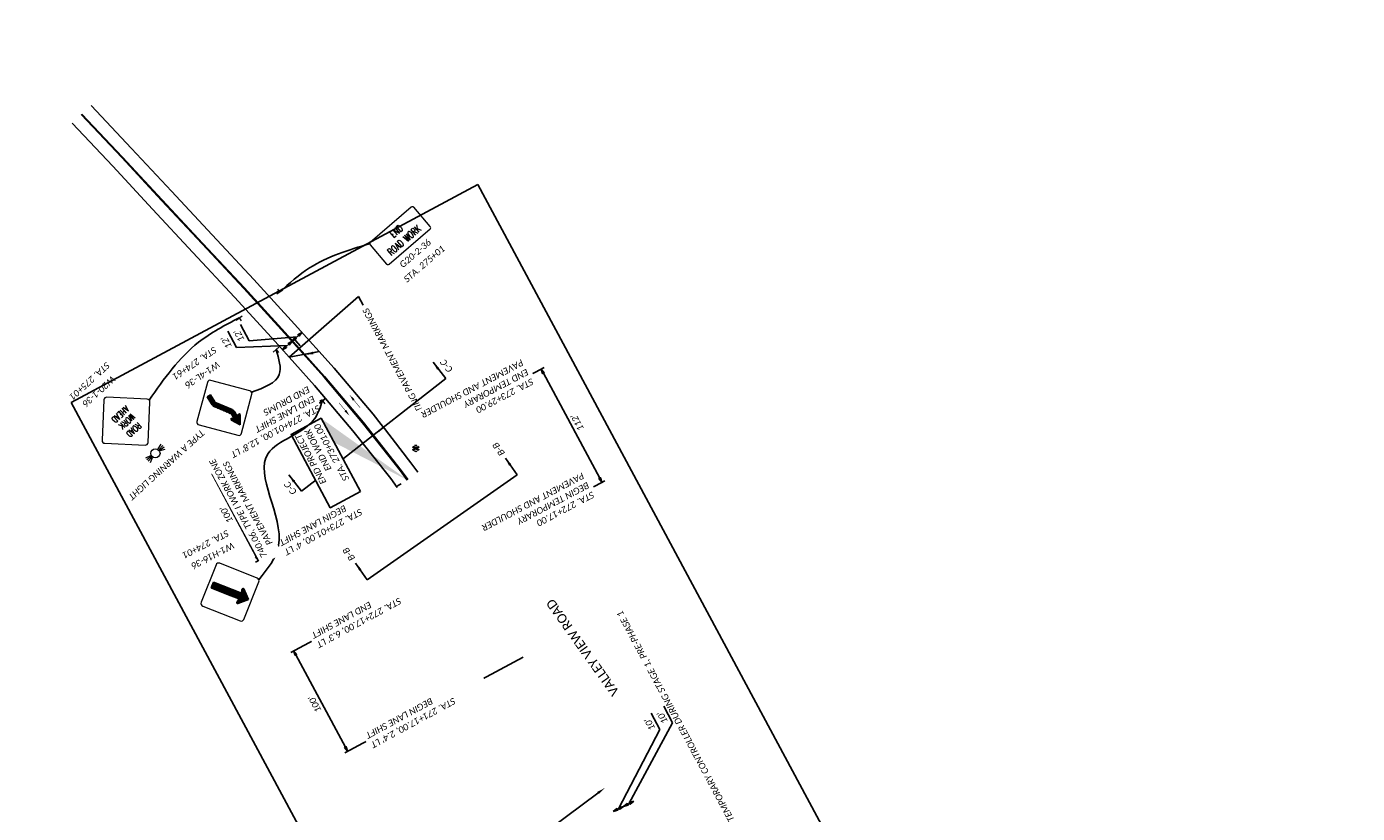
# Model space of a CAD drawing. Header units: feet. Extents: x 2243589 to 2247349, y 593189 to 600029.
# Tile 8 of 8: x 2245144 to 2246298, y 596481 to 597164. Entities that reach past the tile are written whole.
import ezdxf
from ezdxf import colors
from ezdxf.entities.mleader import LeaderData, LeaderLine
from ezdxf.enums import TextEntityAlignment as Align
from ezdxf.math import Vec2, Vec3

# ---------------------------------------------------------------- set-up
doc = ezdxf.new("R2010")
doc.units = ezdxf.units.FT
doc.header["$MEASUREMENT"] = 0
doc.linetypes.add('dsolidcl', pattern=[0])
doc.layers.add('0_View_Frame_Border', color=7, linetype='Continuous', plot=False)
doc.layers.add('SC_Scratch1', color=7, linetype='Continuous', plot=False)
for name, color, linetype in [('0_XRef_1', 7, 'Continuous'), ('MT_P_Edge_Line', 7, 'Continuous'), ('MT_P_Text', 7, 'Continuous'), ('PM_X_CL_Double_Solid', 2, 'dsolidcl'), ('PM_X_Edge_Line', 2, 'Continuous'), ('RD_X_Text', 7, 'Continuous'), ('SH_Text', 7, 'Continuous'), ('SN_P_Signs', 120, 'Continuous'), ('TX_P_20', 7, 'Continuous'), ('UT_X_Sanitary_Cells', 3, 'Continuous')]:
    doc.layers.add(name, color=color, linetype=linetype)
doc.layers.add('UT_X_Sanitary_Cells (Construction)', color=7, linetype='Continuous', lineweight=0)
doc.styles.add('P_Slanted_Normal', font='calibrii.ttf', dxfattribs={"height": 0.14})
doc.styles.add('P_Straight_Title', font='calibri.ttf', dxfattribs={"height": 0.2})
doc.styles.add('S', font='SIMPLEX', dxfattribs={"width": 0.7})
doc.styles.add('Slanted-Normal', font='font31.shx', dxfattribs={"height": 0.14})
doc.dimstyles.new('Dec-2  Slanted', dxfattribs={"dimtxt": 0.14, "dimasz": 0.14, "dimexe": 0.07000000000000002, "dimexo": 0.07000000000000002, "dimgap": 0.07000000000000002, "dimtad": 1, "dimzin": 3, "dimdsep": 46, "dimtxsty": 'Slanted-Normal', "dimblk": 'Dim1', "dimcen": 0, "dimclrd": 95, "dimclre": 95, "dimclrt": 7, "dimazin": 3, "dimtfac": 1, "dimtix": 1, "dimtofl": 0, "dimtmove": 1, "dimatfit": 3, "dimldrblk": 'Dim1', "dimfxl": 1, "dimtolj": 1, "dimtzin": 0, "dimlwd": -1, "dimlwe": -1, "dimarcsym": 0})

# ---------------------------------------------------------------- blocks, each defined once
blk = doc.blocks.new('Dim1')
h = blk.add_hatch(color=4)
h.dxf.hatch_style = 1
h.paths.add_polyline_path([(0, 0), (-1.000000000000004, -0.1999999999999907), (-1.000000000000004, 0.1999999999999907)])
at = {"color": 4}
blk.add_lwpolyline([(0, 0), (-1.000000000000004, -0.1999999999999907), (-1.000000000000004, 0.1999999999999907), (0, 0)], dxfattribs=at)
blk = doc.blocks.new('*D1020')
at = {"layer": 'Defpoints', "color": 0, "transparency": 16777216}
for p in [(2245518.078905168, 596698.8900582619), (2245577.02282535, 596618.2346853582), (2245422.233918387, 596535.1763264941)]:
    blk.add_point(p, dxfattribs=at)
at = {"layer": 'SH_Text', "color": 95, "linetype": 'Continuous', "transparency": 16777216}
for p, q in [((2245515.611662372, 596697.5661575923), (2245372.985651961, 596621.0343014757)), ((2245377.344181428, 596618.833569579), (2245420.342631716, 596538.7009590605)), ((2245574.555582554, 596616.9107846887), (2245419.766675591, 596533.8524258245))]:
    blk.add_line(p, q, dxfattribs=at)
at = {"layer": 'SH_Text', "color": 95, "transparency": 16777216, "xscale": 4, "yscale": 4, "zscale": 4}
for p, rotation in [((2245375.452894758, 596622.3582021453), 118.2176135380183), ((2245422.233918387, 596535.1763264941), 298.2176135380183)]:
    blk.add_blockref('Dim1', p, dxfattribs=dict(at, rotation=rotation))
at = {"layer": 'SH_Text', "color": 7, "transparency": 16777216, "insert": (2245393.848188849, 596576.0868746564), "char_height": 5.600000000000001, "attachment_point": 5, "rotation": 118.21761353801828, "style": 'P_Slanted_Normal'}
blk.add_mtext("\\A1;100'", dxfattribs=at)
blk = doc.blocks.new('*D1021')
at = {"layer": 'Defpoints', "color": 0, "transparency": 16777216}
for p in [(2245403.059856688, 596841.3290211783), (2245471.26431869, 596768.4486236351), (2245344.968791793, 596700.6795605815)]:
    blk.add_point(p, dxfattribs=at)
at = {"layer": 'SH_Text', "color": 95, "linetype": 'Continuous', "transparency": 16777216}
for p, q in [((2245400.592613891, 596840.0051205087), (2245296.889528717, 596784.358961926)), ((2245301.248058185, 596782.1582300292), (2245343.077505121, 596704.2041931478)), ((2245468.797075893, 596767.1247229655), (2245342.501548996, 596699.3556599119))]:
    blk.add_line(p, q, dxfattribs=at)
at = {"layer": 'SH_Text', "color": 95, "transparency": 16777216, "xscale": 4, "yscale": 4, "zscale": 4}
for p, rotation in [((2245299.356771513, 596785.6828625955), 118.2176135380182), ((2245344.968791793, 596700.6795605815), 298.2176135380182)]:
    blk.add_blockref('Dim1', p, dxfattribs=dict(at, rotation=rotation))
at = {"layer": 'SH_Text', "color": 7, "transparency": 16777216, "insert": (2245317.16756393, 596740.5008219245), "char_height": 5.600000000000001, "attachment_point": 5, "rotation": 118.21761353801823, "style": 'P_Slanted_Normal'}
blk.add_mtext("\\A1;100'", dxfattribs=at)
blk = doc.blocks.new('ARR')
at = {"const_width": 0.01375}
blk.add_lwpolyline([(0.2949884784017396, 0.0007682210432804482), (0.001393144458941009, 0.0007682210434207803)], dxfattribs=at)
blk.add_solid([(0.2917468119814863, 0.03224098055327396), (0.2920382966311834, -0.03189761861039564), (0.484308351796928, 0.001046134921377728)])
blk = doc.blocks.new('*D1024')
at = {"layer": 'Defpoints', "color": 0, "transparency": 16777216}
for p in [(2245468.536694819, 596801.599177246), (2245642.794582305, 596768.657177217), (2245534.383256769, 596710.4846184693)]:
    blk.add_point(p, dxfattribs=at)
at = {"layer": 'SH_Text', "color": 95, "linetype": 'Continuous', "transparency": 16777216}
for p, q in [((2245471.003937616, 596802.9230779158), (2245592.580027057, 596868.1597325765)), ((2245592.004070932, 596863.3111993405), (2245640.903295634, 596772.1818097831)), ((2245536.850499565, 596711.8085191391), (2245645.261825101, 596769.9810778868))]:
    blk.add_line(p, q, dxfattribs=at)
at = {"layer": 'SH_Text', "color": 95, "transparency": 16777216, "xscale": 4, "yscale": 4, "zscale": 4}
for p, rotation in [((2245590.112784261, 596866.8358319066), 118.2176135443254), ((2245642.794582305, 596768.657177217), 298.2176135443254)]:
    blk.add_blockref('Dim1', p, dxfattribs=dict(at, rotation=rotation))
at = {"layer": 'SH_Text', "color": 7, "transparency": 16777216, "insert": (2245621.412841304, 596820.4075449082), "char_height": 5.600000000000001, "attachment_point": 5, "rotation": 118.2176135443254, "style": 'P_Slanted_Normal'}
blk.add_mtext("\\A1;112'", dxfattribs=at)
blk = doc.blocks.new('SGN1PP')
at = {"layer": 'SN_P_Signs', "color": 120, "linetype": 'Continuous', "lineweight": 13}
for p, q in [((0, 0), (-0.08, 0)), ((0, 0.08), (0, -0.08))]:
    blk.add_line(p, q, dxfattribs=at)
blk = doc.blocks.new('A$Cb5b69d97')
at = {"layer": 'SN_P_Signs', "linetype": 'Continuous'}
for p, q in [((-5.185512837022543, -9.172723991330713), (-5.624383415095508, -8.470384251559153)), ((-4.533696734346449, -9.230792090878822), (-5.397429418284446, -7.84853085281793)), ((-4.018765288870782, -9.069798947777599), (-5.0749317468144, -7.379579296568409)), ((-3.503833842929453, -8.908805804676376), (-4.752434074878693, -6.910627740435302)), ((-2.988902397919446, -8.747812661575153), (-4.429936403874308, -6.441676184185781)), ((-2.473970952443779, -8.586819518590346), (-4.107438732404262, -5.97272462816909)), ((2.083333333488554, -14.89497521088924), (-3.784941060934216, -5.503773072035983)), ((2.083333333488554, -13.90991949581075), (-3.462443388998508, -5.034821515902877)), ((2.083333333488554, -12.92486377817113), (-3.139945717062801, -4.565869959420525)), ((2.083333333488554, -11.93980806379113), (-2.817448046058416, -4.096918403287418)), ((2.083333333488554, -10.95475234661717), (-2.494950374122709, -3.627966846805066)), ((2.083333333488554, -9.969696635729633), (-2.172452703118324, -3.159015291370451)), ((2.083333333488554, -15.88003092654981), (-2.083333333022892, -9.211970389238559)), ((2.083333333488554, -8.984640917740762), (-1.849955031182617, -2.690063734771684)), ((2.444525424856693, -8.577613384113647), (-1.527457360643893, -2.221112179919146)), ((3.209507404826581, -8.816784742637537), (-1.204959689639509, -1.752160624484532)), ((3.974489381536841, -9.055956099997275), (-0.8824620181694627, -1.283209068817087)), ((4.723042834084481, -9.26883632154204), (-0.5599643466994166, -0.8142575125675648)), ((5.253189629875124, -9.13219282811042), (-0.2374666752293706, -0.3453059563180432)), ((5.588194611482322, -8.683257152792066), (1.776365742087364, -2.583055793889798)), ((2.083333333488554, -16.86508664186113), (-2.083333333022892, -10.19702610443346)), ((2.083333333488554, -17.85014235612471), (-2.083333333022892, -11.18208181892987)), ((2.083333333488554, -18.83519807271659), (-2.083333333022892, -12.16713753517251)), ((2.083333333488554, -19.82025378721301), (-2.083333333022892, -13.152193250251)), ((2.083333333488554, -20.80530950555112), (-2.083333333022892, -14.13724896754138)), ((2.083333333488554, -21.79036521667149), (-2.083333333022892, -15.12230468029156)), ((2.083333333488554, -22.77542093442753), (-2.083333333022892, -16.1073603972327)), ((2.083333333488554, -23.76047665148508), (-2.083333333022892, -17.09241611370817)), ((2.083333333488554, -24.74553236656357), (-2.083333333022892, -18.07747182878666)), ((2.083333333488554, -25.73058807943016), (-2.083333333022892, -19.06252754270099)), ((2.083333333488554, -26.71564379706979), (-2.083333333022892, -20.04758325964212)), ((2.083333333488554, -27.70069951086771), (-2.083333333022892, -21.03263897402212)), ((2.083333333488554, -28.6857552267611), (-2.083333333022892, -22.0176946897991)), ((2.083333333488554, -29.67081094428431), (-2.083333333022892, -23.00275040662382)), ((2.083333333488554, -30.65586665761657), (-2.083333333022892, -23.98780612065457)), ((2.083333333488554, -31.64092237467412), (-2.083333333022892, -24.97286183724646)), ((2.101160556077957, -32.65450760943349), (-2.083333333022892, -25.95791755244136)), ((2.083333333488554, -33.6110338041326), (-2.083333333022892, -26.94297326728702)), ((2.083333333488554, -34.59608952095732), (-2.083333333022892, -27.92802898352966)), ((2.083333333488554, -35.58114523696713), (-2.083333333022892, -28.91308469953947)), ((2.083333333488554, -36.56620095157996), (-2.083333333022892, -29.89814041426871)), ((2.051304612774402, -37.49999999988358), (-2.083333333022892, -30.8831961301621)), ((1.435773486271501, -37.50000000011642), (-2.083333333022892, -31.86825184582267)), ((0.820242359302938, -37.49999999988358), (-2.083333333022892, -32.85330756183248)), ((0.204711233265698, -37.49999999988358), (-2.083333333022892, -33.83836327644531)), ((-0.4108198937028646, -37.5), (-2.083333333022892, -34.82341899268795)), ((-1.026351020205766, -37.5), (-2.083333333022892, -35.8084747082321)), ((-1.641882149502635, -37.5), (-2.083333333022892, -36.7935304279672))]:
    blk.add_line(p, q, dxfattribs=at)
at = {"layer": 'SN_P_Signs', "flags": 128}
blk.add_lwpolyline([(-2.083333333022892, -37.5), (-2.083333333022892, -8.464686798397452), (-4.542995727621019, -9.233699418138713, -0.7124909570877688), (-5.478304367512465, -7.966133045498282), (0, 0), (5.478304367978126, -7.966133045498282, -0.7124909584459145), (4.54299572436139, -9.233699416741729), (2.083333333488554, -8.464686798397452), (2.083333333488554, -19.35051136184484), (2.083333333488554, -37.5)], format="xyb", close=True, dxfattribs=at)
blk = doc.blocks.new('A$Cc3f8f2c4')
at = {"layer": 'SN_P_Signs', "linetype": 'Continuous'}
for p, q in [((-4.886329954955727, -9.266272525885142), (-5.57731113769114, -8.16047148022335)), ((-4.332312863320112, -9.167829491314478), (-5.271304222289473, -7.66512919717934)), ((-3.817381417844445, -9.006836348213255), (-4.948806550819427, -7.196177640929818)), ((-3.302449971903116, -8.845843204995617), (-4.626308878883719, -6.727226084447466)), ((-2.787518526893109, -8.68485006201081), (-4.303811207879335, -6.258274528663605)), ((-2.272587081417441, -8.523856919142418), (-3.981313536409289, -5.789322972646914)), ((15.27110579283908, -35.61457867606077), (-3.658815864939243, -5.320371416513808)), ((15.25353640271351, -34.60140606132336), (-3.336318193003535, -4.85141985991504)), ((2.090093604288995, -12.55043831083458), (-3.013820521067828, -4.382468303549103)), ((2.082706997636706, -11.55356155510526), (-2.691322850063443, -3.913516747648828)), ((2.082706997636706, -10.56850583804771), (-2.368825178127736, -3.444565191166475)), ((10.25781618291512, -28.57669392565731), (-2.083333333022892, -8.826726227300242)), ((8.096418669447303, -26.10279056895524), (-2.083333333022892, -9.811781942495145)), ((5.935021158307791, -23.62888721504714), (-2.083333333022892, -10.79683765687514)), ((3.773623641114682, -21.15498385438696), (-2.083333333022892, -11.78189337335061)), ((2.082706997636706, -9.5834501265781), (-2.046327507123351, -2.975613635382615)), ((2.082706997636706, -8.59839440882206), (-1.723829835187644, -2.506662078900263)), ((2.743701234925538, -8.671150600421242), (-1.401332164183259, -2.03771052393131)), ((3.508683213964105, -8.910321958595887), (-1.078834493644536, -1.568758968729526)), ((4.273665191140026, -9.149493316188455), (-0.7563368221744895, -1.09980741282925)), ((4.955389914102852, -9.255425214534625), (-0.4338391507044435, -0.6308558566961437)), ((5.409668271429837, -8.997366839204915), (-0.1113414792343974, -0.1619043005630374)), ((5.620227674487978, -8.349276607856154), (4.411222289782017, -6.414463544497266)), ((1.612226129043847, -18.68108049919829), (-2.074440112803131, -12.78118121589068)), ((-0.5491713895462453, -16.20717713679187), (-1.731892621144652, -14.31442751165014)), ((15.23596701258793, -33.58823343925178), (2.848550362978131, -13.76422285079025)), ((15.21839762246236, -32.57506082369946), (5.009947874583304, -16.23812620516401)), ((15.20082823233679, -31.56188820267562), (7.17134539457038, -18.71202956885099)), ((15.18325884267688, -30.54871559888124), (9.332742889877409, -21.1859329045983)), ((15.14146571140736, -29.49677688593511), (11.49414041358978, -23.65983627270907)), ((15.28867518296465, -36.6277512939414), (10.95879895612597, -29.69850086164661)), ((15.21818554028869, -37.50000000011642), (11.02064680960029, -30.78253383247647)), ((14.60265441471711, -37.5), (11.03821619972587, -31.7957064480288)), ((13.98712328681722, -37.5), (11.05578558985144, -32.80887906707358)), ((13.37159216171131, -37.49999999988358), (11.07335497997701, -33.82205168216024)), ((12.75606103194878, -37.5), (11.09092437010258, -34.83522430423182)), ((12.14052991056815, -37.5), (11.10849376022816, -35.84839691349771)), ((14.73621749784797, -27.8631884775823), (13.58989568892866, -26.0286901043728)), ((11.52499878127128, -37.49999999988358), (11.12606315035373, -36.86156953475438))]:
    blk.add_line(p, q, dxfattribs=at)
at = {"layer": 'SN_P_Signs'}
blk.add_lwpolyline([(2.082706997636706, -8.464686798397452), (2.082706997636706, -12.49430467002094, 0.1341020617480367), (2.369409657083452, -13.21580554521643), (13.31656901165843, -25.74576086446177, -0.200094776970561), (15.17508998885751, -30.07764296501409), (15.30380081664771, -37.5), (11.13713415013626, -37.5), (11.00935150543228, -30.13116842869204, 0.2179979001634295), (10.3232977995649, -28.65164320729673), (-0.8358117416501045, -15.87909286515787, -0.157181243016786), (-2.083333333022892, -12.65164320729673), (-2.083333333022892, -8.464686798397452), (-4.542995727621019, -9.233699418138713, -0.7124909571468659), (-5.478304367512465, -7.966133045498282), (0, 0), (5.478304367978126, -7.966133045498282, -0.7124909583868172), (4.54299572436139, -9.233699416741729), (2.083333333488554, -8.464686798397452)], format="xyb", dxfattribs=at)
blk = doc.blocks.new('SMH')
at = {"layer": 'UT_X_Sanitary_Cells', "color": 3, "linetype": 'Continuous', "lineweight": -3, "flags": 128}
for points in [[(-0.01662778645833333, 0.034326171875), (-0.01788755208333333, 0.0355859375), (-0.01978208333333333, 0.036845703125), (-0.02544614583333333, 0.038740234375), (-0.03237973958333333, 0.04), (-0.03741880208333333, 0.04), (-0.03930356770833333, 0.04), (-0.04749692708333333, 0.03810546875), (-0.05442075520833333, 0.034326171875), (-0.05883481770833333, 0.029287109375), (-0.06009458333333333, 0.024248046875), (-0.06009458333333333, 0.02046875), (-0.05883481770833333, 0.0154296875), (-0.05379575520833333, 0.011025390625), (-0.01914731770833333, -0.00787109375), (-0.01600278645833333, -0.010390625), (-0.01474302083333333, -0.01291015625), (-0.01348325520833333, -0.016689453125), (-0.01348325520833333, -0.02046875), (-0.01410825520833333, -0.024248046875), (-0.01474302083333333, -0.026767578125), (-0.01600278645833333, -0.029921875), (-0.01726255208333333, -0.03244140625), (-0.01852231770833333, -0.034326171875), (-0.02040708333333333, -0.036220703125), (-0.02230161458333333, -0.03748046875), (-0.02482114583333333, -0.038740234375), (-0.02670591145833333, -0.039365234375), (-0.03237973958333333, -0.04), (-0.04119809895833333, -0.04), (-0.04686216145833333, -0.038740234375), (-0.05505552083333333, -0.034326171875), (-0.06009458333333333, -0.030546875)], [(0.01045229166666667, -0.04), (0.03564760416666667, 0.04), (0.06021791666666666, -0.04)], [(0.05391908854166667, -0.021103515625), (0.01675111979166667, -0.021103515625)]]:
    blk.add_lwpolyline(points, dxfattribs=at)
at = {"layer": 'UT_X_Sanitary_Cells', "color": 3, "linetype": 'Continuous', "lineweight": -3}
for start, end in [(130.0805972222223, 170.0721333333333), (70.05767222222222, 110.1060805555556), (10.01689444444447, 50.03918888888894), (190.0168944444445, 230.0391888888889), (250.0576722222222, 290.0473111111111), (310.0114361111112, 350.0263833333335)]:
    blk.add_arc((-2.767499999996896e-05, -3.704166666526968e-05), 0.09999899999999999, start, end, dxfattribs=at)
at = {"layer": 'UT_X_Sanitary_Cells (Construction)', "color": 3, "linetype": 'Continuous', "lineweight": 30}
blk.add_point((0, 0), dxfattribs=at)

msp = doc.modelspace()

# ---------------------------------------------------------------- linework, layer by layer
at = {"layer": 'MT_P_Edge_Line', "color": 95, "linetype": 'Continuous'}
for p, q in [((2245336.935294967, 596891.2653874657), (2245329.240376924, 596905.605761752)), ((2245325.870480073, 596885.4870458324), (2245318.241781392, 596899.7040126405)), ((2245378.448683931, 596894.9051345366), (2245336.935294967, 596891.2653874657)), ((2245374.230991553, 596891.1231646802), (2245382.666376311, 596898.6871043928)), ((2245370.013299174, 596887.3411948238), (2245325.870480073, 596885.4870458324)), ((2245365.795606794, 596883.5592249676), (2245374.230991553, 596891.1231646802)), ((2245704.095562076, 596559.922912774), (2245696.400644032, 596574.2632870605)), ((2245666.017497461, 596489.5501319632), (2245704.095562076, 596559.922912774)), ((2245693.030747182, 596554.1445711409), (2245685.4020485, 596568.3615379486)), ((2245657.051410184, 596485.1218954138), (2245693.030747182, 596554.1445711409)), ((2245661.534453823, 596487.3360136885), (2245670.5005411, 596491.764250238)), ((2245652.568366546, 596482.9077771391), (2245661.534453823, 596487.3360136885))]:
    msp.add_line(p, q, dxfattribs=at)
at = {"layer": 'SC_Scratch1', "flags": 128}
msp.add_lwpolyline([(2245381.134996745, 596886.9218398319), (2245375.213050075, 596893.6990477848)], dxfattribs=at)
at = {"layer": 'SN_P_Signs', "linetype": 'Continuous', "lineweight": 13}
for p, q in [((2245258.035786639, 596797.690415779), (2245260.52512558, 596801.6658965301)), ((2245258.731733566, 596797.1580026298), (2245261.921728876, 596800.5967818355)), ((2245251.333612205, 596791.665321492), (2245247.116456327, 596789.6118240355)), ((2245251.789181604, 596790.9168147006), (2245248.031359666, 596788.1096726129)), ((2245252.356536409, 596790.2842541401), (2245249.162964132, 596786.8487990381)), ((2245252.788661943, 596789.9282101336), (2245250.895363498, 596785.5749636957)), ((2245259.300528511, 596796.5267367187), (2245263.055424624, 596799.3377882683)), ((2245259.608715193, 596796.0592746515), (2245264.138265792, 596797.4800156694))]:
    msp.add_line(p, q, dxfattribs=at)
at = {"layer": 'SN_P_Signs', "linetype": 'Continuous', "lineweight": 13, "flags": 128}
for points in [[(2245493.927433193, 596990.6256346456), (2245479.647327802, 597007.1965145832, 0.414213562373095), (2245477.443685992, 597007.360141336), (2245441.934657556, 596976.7599154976, 0.4142135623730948), (2245441.771030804, 596974.5562736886), (2245456.051136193, 596957.985393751, 0.4142135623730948), (2245458.254778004, 596957.8217669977), (2245493.76380644, 596988.4219928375, 0.414213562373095)], [(2245209.291660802, 596805.0526783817, 0.414213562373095), (2245211.675558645, 596802.4418679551), (2245246.638516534, 596800.8534798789, 0.414213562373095), (2245249.249326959, 596803.2373777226), (2245250.837715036, 596838.2003356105, 0.4142135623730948), (2245248.453817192, 596840.8111460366), (2245213.490859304, 596842.3995341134, 0.4142135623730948), (2245210.880048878, 596840.0156362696)], [(2245329.105200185, 596648.2470336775, 0.414213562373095), (2245332.35285242, 596649.644193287), (2245345.306300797, 596682.1578761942, 0.414213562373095), (2245343.909141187, 596685.405528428), (2245311.395458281, 596698.3589768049, 0.4142135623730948), (2245308.147806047, 596696.9618171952), (2245295.19435767, 596664.4481342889, 0.4142135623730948), (2245296.591517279, 596661.2004820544)]]:
    msp.add_lwpolyline(points, format="xyb", close=True, dxfattribs=at)
at = {"layer": 'SN_P_Signs', "linetype": 'Continuous', "lineweight": 13}
msp.add_circle((2245255.548051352, 596793.7174960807), 4.017449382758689, dxfattribs=at)
at = {"layer": 'TX_P_20'}
msp.add_spline([(2245363.404794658, 596933.600568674), (2245389.305578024, 596954.7185034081), (2245441.392165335, 596975.5762812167)], degree=3, dxfattribs=at)

# ---------------------------------------------------------------- block references
at = {"layer": 'MT_P_Edge_Line', "color": 95}
for p, xscale, yscale, zscale, rotation in [((2245374.230991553, 596891.1231646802), 3.999999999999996, 3.999999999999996, 3.999999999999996, 221.8823161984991), ((2245382.666376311, 596898.6871043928), 3.999999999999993, 3.999999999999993, 3.999999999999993, 41.88231619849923), ((2245365.795606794, 596883.5592249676), 3.999999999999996, 3.999999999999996, 3.999999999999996, 221.8823161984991), ((2245374.230991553, 596891.1231646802), 3.999999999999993, 3.999999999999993, 3.999999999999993, 41.88231619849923), ((2245661.534453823, 596487.3360136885), 3.999999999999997, 3.999999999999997, 3.999999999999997, 206.2841806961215), ((2245670.5005411, 596491.764250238), 3.999999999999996, 3.999999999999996, 3.999999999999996, 26.28418069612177), ((2245652.568366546, 596482.9077771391), 3.999999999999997, 3.999999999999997, 3.999999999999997, 206.2841806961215), ((2245661.534453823, 596487.3360136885), 3.999999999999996, 3.999999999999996, 3.999999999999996, 26.28418069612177)]:
    msp.add_blockref('Dim1', p, dxfattribs=dict(at, xscale=xscale, yscale=yscale, zscale=zscale, rotation=rotation))
at = {"layer": 'MT_P_Text', "xscale": -30.00000000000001, "yscale": 29.99999999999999, "zscale": 30}
for p, rotation in [((2245414.70508691, 596837.6253529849), 129.3670302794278), ((2245433.179177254, 596833.1924224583), 309.3670302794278)]:
    msp.add_blockref('ARR', p, dxfattribs=dict(at, rotation=rotation))
at = {"layer": 'SN_P_Signs'}
for p, xscale, yscale, zscale, rotation in [((2245363.404794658, 596933.600568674), 40, 40, 40, 304.034504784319), ((2245328.119746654, 596911.2593181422), 40, 40, 40, 125.9276140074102), ((2245360.191005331, 596883.6895747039), 40.00000000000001, 40.00000000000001, 40.00000000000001, 130.5796956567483)]:
    msp.add_blockref('SGN1PP', p, dxfattribs=dict(at, xscale=xscale, yscale=yscale, zscale=zscale, rotation=rotation))
at = {"layer": 'SN_P_Signs', "xscale": 1.25, "yscale": 0.9000000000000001, "rotation": 248.277667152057}
msp.add_blockref('A$Cb5b69d97', (2245336.238909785, 596667.0163179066), dxfattribs=at)

# ---------------------------------------------------------------- texts
at = {"layer": 'MT_P_Edge_Line', "color": 7, "attachment_point": 5, "style": 'P_Slanted_Normal'}
for s, insert, char_height, rotation in [("\\A1;12'", (2245317.149061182, 596889.8829690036), 5.6, 118.21761352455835), ("\\A1;12'", (2245328.092618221, 596895.7551849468), 5.6, 118.21761352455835), ("\\A1;10'", (2245684.309328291, 596558.5404943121), 5.600000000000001, 118.21761352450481), ("\\A1;10'", (2245695.25288533, 596564.4127102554), 5.600000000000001, 118.21761352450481)]:
    msp.add_mtext(s, dxfattribs=dict(at, insert=insert, char_height=char_height, rotation=rotation))
at = {"layer": 'RD_X_Text', "style": 'P_Straight_Title'}
msp.add_text('VALLEY VIEW ROAD', height=7.999999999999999, rotation=125.3637158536, dxfattribs=at).set_placement((2245629.271934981, 596627.5089176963), align=Align.CENTER)
at = {"layer": 'SN_P_Signs', "linetype": 'Continuous', "lineweight": 13, "style": 'S', "width": 0.7}
for s, height, rotation, p in [('ROAD WORK', 6.249999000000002, 40.75341636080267, (2245473.289272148, 596976.2782380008)), ('END', 6.249999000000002, 40.75341636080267, (2245466.489221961, 596984.1691332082)), ('AHEAD', 5.5554, 222.398807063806, (2245223.334836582, 596829.5775701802)), ('WORK', 5.5554, 222.398807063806, (2245228.929924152, 596823.3004452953)), ('ROAD', 5.5554, 222.398807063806, (2245235.073026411, 596816.1414471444))]:
    msp.add_text(s, height=height, rotation=rotation, dxfattribs=at).set_placement(p, align=Align.CENTER)
at = {"layer": 'SN_P_Signs', "style": 'P_Slanted_Normal'}
for s, rotation, p in [('G20-2-36', 40.75341635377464, (2245470.196688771, 596954.3099909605)), ('STA. 275+01', 40.75341635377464, (2245473.905676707, 596941.6652056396)), ('STA. 274+61', 214.2811247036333, (2245306.207235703, 596886.5671616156)), ('STA. 275+01', 222.3988070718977, (2245212.89124841, 596873.2524080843)), ('W1-4L-36', 214.2811247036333, (2245309.072949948, 596873.8386380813)), ('W20-1-36', 222.3988070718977, (2245217.757058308, 596861.4454898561)), ('TYPE A WARNING LIGHT', 222.3988070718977, (2245295.080289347, 596814.7610898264)), ('STA. 274+01', 207.5094671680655, (2245317.373242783, 596727.3936879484)), ('W1-H16-36', 207.5094671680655, (2245322.107283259, 596716.7531711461))]:
    msp.add_text(s, height=5.600000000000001, rotation=rotation, dxfattribs=at).set_placement(p)

# ---------------------------------------------------------------- dimensions: what is measured, and where the dimension line sits
at = {"layer": 'SH_Text'}
dim = msp.add_linear_dim(base=(2245422.233918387, 596535.1763264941), p1=(2245518.078905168, 596698.8900582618), p2=(2245577.02282535, 596618.2346853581), angle=118.2176135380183, text="100'", dimstyle='Dec-2  Slanted', override={"dimasz": 0.1, "dimtad": 4, "dimpost": "'", "dimtxsty": 'P_Slanted_Normal'}, dxfattribs=at)
dim.commit()
dim.dimension.update_dxf_attribs({"geometry": '*D1020', "text_midpoint": (2245393.848188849, 596576.0868746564)})

# ---------------------------------------------------------------- leaders
at = {"layer": 'TX_P_20'}
ml = msp.add_multileader_mtext('Standard', dxfattribs=at)
ml.set_content('{\\fOHDOTSymbols|b0|i1|c186|p2;\\H1.08333x;\ue0a4} CONST. \\PVALLEY VIEW ROAD', color=256, style='P_Slanted_Normal')
ml.set_leader_properties()
ml.build(insert=Vec2(0, 0))
ml.multileader.update_dxf_attribs({"dogleg_length": 0.36, "arrow_head_size": 7.199999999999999, "scale": 40})
ctx = ml.context
ctx.base_point, ctx.scale, ctx.char_height, ctx.arrow_head_size, ctx.landing_gap_size, ctx.plane_origin, ctx.plane_x_axis, ctx.plane_y_axis = Vec3(2245624.09718617, 596382.1557530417), 40, 5.600000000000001, 7.199999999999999, 3.6, Vec3(2245803.167838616, 596420.9486819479), Vec3(-0.4728216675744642, 0.8811581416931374), Vec3(-0.8811581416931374, -0.4728216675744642)
ctx.text_align_type = 2
notes = []
notes.append((ctx, [(1, (1, 1, 0), (2245583.713045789, 596457.4162931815), (0.4728216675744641, -0.8811581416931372), 8.602934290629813, [(0, [(2245645.131876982, 596503.2475249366)], 0, [])])]))
ctx.mtext.insert, ctx.mtext.text_direction, ctx.mtext.rotation, ctx.mtext.width, ctx.mtext.defined_height, ctx.mtext.alignment, ctx.mtext.flow_direction = Vec3(2245586.979555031, 596445.3203282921), Vec3(-0.4728216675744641, 0.8811581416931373), 2.063286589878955, 92.38554091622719, 15.88816512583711, 3, 5
for ctx, leaders in notes:
    for number, flags, end, landing, length, lines in leaders:
        leader = LeaderData()
        leader.index, (leader.has_last_leader_line, leader.has_dogleg_vector, leader.attachment_direction) = number, flags
        leader.last_leader_point, leader.dogleg_vector, leader.dogleg_length = Vec3(end), Vec3(landing), length
        for number, points, colour, breaks in lines:
            line = LeaderLine()
            line.index, line.vertices, line.color, line.breaks = number, Vec3.list(points), colors.encode_raw_color(colour), breaks
            leader.lines.append(line)
        ctx.leaders.append(leader)

# ---------------------------------------------------------------- next in the draw order: texts
at = {"layer": 'TX_P_20', "char_height": 5.59999999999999, "attachment_point": 1, "rotation": 208.55377356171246, "style": 'P_Slanted_Normal', "bg_fill": 2}
for s, insert, width in [("\\pxqr;STA. 272+17.00, 6.3' LT\\PEND LANE SHIFT", (2245516.718743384, 596689.4463218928), 135.6672227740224), ("\\pxqr;STA. 271+17.00, 2.4' LT\\PBEGIN LANE SHIFT", (2245541.417811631, 596590.415464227), 110.2108956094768)]:
    msp.add_mtext(s, dxfattribs=dict(at, insert=insert, width=width))

# ---------------------------------------------------------------- next in the draw order: dimensions: what is measured, and where the dimension line sits
at = {"layer": 'SH_Text'}
dim = msp.add_linear_dim(base=(2245344.968791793, 596700.6795605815), p1=(2245403.059856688, 596841.3290211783), p2=(2245471.26431869, 596768.4486236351), angle=118.2176135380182, text="100'", dimstyle='Dec-2  Slanted', override={"dimasz": 0.1, "dimtad": 4, "dimpost": "'", "dimtxsty": 'P_Slanted_Normal'}, dxfattribs=at)
dim.commit()
dim.dimension.update_dxf_attribs({"geometry": '*D1021', "text_midpoint": (2245317.16756393, 596740.5008219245)})

# ---------------------------------------------------------------- next in the draw order: texts
at = {"layer": 'TX_P_20', "char_height": 5.59999999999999, "width": 110.2108956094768, "attachment_point": 1, "rotation": 208.55377356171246, "style": 'P_Slanted_Normal', "bg_fill": 2}
for s, insert in [("STA. 274+01.00, 12.8' LT\\PEND LANE SHIFT\\PEND DRUMS", (2245399.162961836, 596830.9067418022)), ("\\pxqr;STA. 273+01.00, 4' LT\\PBEGIN LANE SHIFT", (2245466.368172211, 596757.6840826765))]:
    msp.add_mtext(s, dxfattribs=dict(at, insert=insert))

# ---------------------------------------------------------------- next in the draw order: hatches: boundary and pattern name
at = {"layer": '0_XRef_1'}
h = msp.add_hatch(color=256, dxfattribs=at)
h.dxf.hatch_style = 1
h.paths.add_polyline_path([(2245475.072579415, 596770.0281125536), (2245410.523984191, 596803.1534017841), (2245399.273592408, 596824.1198146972)])

# ---------------------------------------------------------------- next in the draw order: linework, layer by layer
at = {"layer": 'MT_P_Text', "linetype": 'Continuous'}
for p, q in [((2245371.307912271, 596774.929008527), (2245382.275196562, 596760.909250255)), ((2245429.112193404, 596698.4652034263), (2245439.333721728, 596683.8927875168))]:
    msp.add_line(p, q, dxfattribs=at)
at = {"layer": 'MT_P_Text', "linetype": 'Continuous', "flags": 128}
msp.add_lwpolyline([(2245394.885960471, 596770.7743157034), (2245382.275196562, 596760.909250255)], dxfattribs=at)
at = {"layer": 'SC_Scratch1', "flags": 128}
msp.add_lwpolyline([(2245403.059856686, 596841.32902118), (2245397.984116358, 596837.3751499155)], dxfattribs=at)
at = {"layer": 'SN_P_Signs', "linetype": 'Continuous', "lineweight": 13, "flags": 128}
msp.add_lwpolyline([(2245327.18975126, 596809.3559853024, 0.414213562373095), (2245330.250004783, 596811.1263379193), (2245339.279311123, 596844.9405808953, 0.414213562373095), (2245337.508958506, 596848.0008344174), (2245303.694715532, 596857.0301407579, 0.4142135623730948), (2245300.634462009, 596855.259788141), (2245291.605155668, 596821.4455451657, 0.4142135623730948), (2245293.375508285, 596818.3852916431)], format="xyb", close=True, dxfattribs=at)
at = {"layer": 'TX_P_20'}
msp.add_lwpolyline([(2245433.378968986, 596760.5604807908), (2245399.273592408, 596824.1198146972), (2245373.163584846, 596810.1094155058), (2245407.170310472, 596746.4971463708)], close=True, dxfattribs=at)
for points in [[(2245328.119746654, 596911.2593181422), (2245293.052129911, 596890.14244369), (2245250.186482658, 596839.9994622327)], [(2245360.191005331, 596883.6895747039), (2245363.009620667, 596862.0995901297), (2245339.027934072, 596846.8373596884)], [(2245400.397038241, 596839.2547540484), (2245393.810731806, 596824.0726559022), (2245353.240626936, 596793.5273498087), (2245362.331809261, 596713.7475921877), (2245345.280331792, 596684.0710635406)]]:
    msp.add_spline(points, degree=3, dxfattribs=at)
for points in [[(2245374.798992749, 596768.5186764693), (2245371.307912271, 596774.929008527), (2245376.689312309, 596769.9974232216)], [(2245432.264359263, 596691.8815987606), (2245429.112193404, 596698.4652034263), (2245434.229195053, 596693.2597933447)]]:
    msp.add_solid(points, dxfattribs=at)

# ---------------------------------------------------------------- next in the draw order: block references
at = {"layer": 'SN_P_Signs', "xscale": 40.00000000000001, "yscale": 40.00000000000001, "zscale": 40.00000000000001, "rotation": 127.8735898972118}
msp.add_blockref('SGN1PP', (2245400.397038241, 596839.2547540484), dxfattribs=at)
at = {"layer": 'TX_P_20', "xscale": 0.8000000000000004, "yscale": 0.95, "rotation": 210.7271282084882}
msp.add_blockref('A$Cc3f8f2c4', (2245329.155629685, 596818.3462050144), dxfattribs=at)

# ---------------------------------------------------------------- next in the draw order: texts
at = {"layer": 'TX_P_20', "attachment_point": 3, "style": 'P_Slanted_Normal'}
for s, insert, char_height, width, rotation in [('\\pxqr;END PROJECT\\PEND WORK\\PSTA. 273+01.00', (2245376.435827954, 596808.488302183), 5.599999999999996, 74.70729074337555, 118.18641013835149), ('\\pxql;C-C', (2245364.865396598, 596768.7818623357), 5.599999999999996, 14.93908957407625, 128.321159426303), ('\\pxql;B-B', (2245415.857279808, 596711.7757084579), 5.599999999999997, 14.93908957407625, 125.33300023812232)]:
    msp.add_mtext(s, dxfattribs=dict(at, insert=insert, char_height=char_height, width=width, rotation=rotation))

# ---------------------------------------------------------------- next in the draw order: dimensions: what is measured, and where the dimension line sits
at = {"layer": 'SH_Text'}
dim = msp.add_linear_dim(base=(2245642.794582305, 596768.657177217), p1=(2245468.53669482, 596801.599177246), p2=(2245534.383256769, 596710.4846184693), angle=118.2176135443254, text="112'", dimstyle='Dec-2  Slanted', override={"dimasz": 0.1, "dimpost": "'", "dimtxsty": 'P_Slanted_Normal'}, dxfattribs=at)
dim.commit()
dim.dimension.update_dxf_attribs({"geometry": '*D1024', "text_midpoint": (2245621.412841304, 596820.4075449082)})

# ---------------------------------------------------------------- next in the draw order: leaders
at = {"layer": 'TX_P_20'}
ml = msp.add_multileader_mtext('Standard', dxfattribs=at)
ml.set_content('BEGIN  DRUMS\\PSTA. 22+19.00', color=256, style='P_Slanted_Normal')
ml.set_leader_properties()
ml.build(insert=Vec2(0, 0))
ml.multileader.update_dxf_attribs({"dogleg_length": 0.2150733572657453, "arrow_head_size": 7.199999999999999, "scale": 40})
ctx = ml.context
ctx.base_point, ctx.scale, ctx.char_height, ctx.arrow_head_size, ctx.landing_gap_size, ctx.plane_origin, ctx.plane_x_axis, ctx.plane_y_axis = Vec3(2245572.267712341, 596296.9472779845), 40, 5.600000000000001, 7.199999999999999, 3.6, Vec3(2245826.920105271, 596310.5955668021), Vec3(-0.4728216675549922, 0.8811581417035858), Vec3(-0.8811581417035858, -0.4728216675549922)
notes = []
notes.append((ctx, [(0, (1, 1, 0), (2245576.335366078, 596289.3667323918), (-0.4728216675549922, 0.8811581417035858), 8.602934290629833, [(5, [(2245576.171878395, 596259.5808231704)], 0, [])])]))
ctx.mtext.insert, ctx.mtext.text_direction, ctx.mtext.rotation, ctx.mtext.width, ctx.mtext.defined_height, ctx.mtext.flow_direction = Vec3(2245568.062251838, 596298.776197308), Vec3(-0.4728216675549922, 0.8811581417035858), 2.063286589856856, 104.6265281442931, 5.781817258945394, 5
ml = msp.add_multileader_mtext('Standard', dxfattribs=at)
ml.set_content('EXISTING PAVEMENT MARKINGS', color=256, style='P_Slanted_Normal')
ml.set_leader_properties()
ml.build(insert=Vec2(0, 0))
ml.multileader.update_dxf_attribs({"dogleg_length": 0.2150733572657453, "arrow_head_size": 7.199999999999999, "scale": 40})
ctx = ml.context
ctx.base_point, ctx.scale, ctx.char_height, ctx.arrow_head_size, ctx.landing_gap_size, ctx.plane_origin, ctx.plane_x_axis, ctx.plane_y_axis = Vec3(2245458.624646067, 596879.6668208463), 40, 5.600000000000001, 7.199999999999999, 3.6, Vec3(2245852.346517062, 596980.1240939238), Vec3(-0.4728216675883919, 0.8811581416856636), Vec3(-0.8811581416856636, -0.4728216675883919)
ctx.text_align_type = 2
notes.append((ctx, [(1, (1, 1, 0), (2245431.73614543, 596929.7766674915), (0.4728216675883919, -0.8811581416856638), 8.60293429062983, [(2, [(2245385.285566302, 596879.2892930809), (2245397.611322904, 596882.0203434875), (2245371.649701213, 596877.030677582)], 0, [])])]))
ctx.mtext.insert, ctx.mtext.text_direction, ctx.mtext.rotation, ctx.mtext.width, ctx.mtext.defined_height, ctx.mtext.alignment, ctx.mtext.flow_direction = Vec3(2245435.002654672, 596917.680702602), Vec3(-0.472821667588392, 0.8811581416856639), 2.063286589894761, 62.69486006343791, 5.781817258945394, 3, 5
for ctx, leaders in notes:
    for number, flags, end, landing, length, lines in leaders:
        leader = LeaderData()
        leader.index, (leader.has_last_leader_line, leader.has_dogleg_vector, leader.attachment_direction) = number, flags
        leader.last_leader_point, leader.dogleg_vector, leader.dogleg_length = Vec3(end), Vec3(landing), length
        for number, points, colour, breaks in lines:
            line = LeaderLine()
            line.index, line.vertices, line.color, line.breaks = number, Vec3.list(points), colors.encode_raw_color(colour), breaks
            leader.lines.append(line)
        ctx.leaders.append(leader)

# ---------------------------------------------------------------- next in the draw order: texts
at = {"layer": 'TX_P_20', "insert": (2245516.969163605, 596692.4264844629), "char_height": 5.59999999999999, "width": 135.6672227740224, "attachment_point": 3, "rotation": 207.88145351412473, "style": 'P_Slanted_Normal', "bg_fill": 2}
msp.add_mtext('\\pxql;STA. 272+17.00\\PBEGIN TEMPORARY \\PPAVEMENT AND SHOULDER', dxfattribs=at)

# ---------------------------------------------------------------- next in the draw order: linework, layer by layer
at = {"layer": 'MT_P_Text', "linetype": 'Continuous', "flags": 128}
msp.add_lwpolyline([(2245569.281342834, 596775.041935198), (2245439.333721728, 596683.892787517)], dxfattribs=at)

# ---------------------------------------------------------------- next in the draw order: texts
at = {"layer": 'TX_P_20', "insert": (2245464.28736556, 596790.6051391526), "char_height": 5.59999999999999, "width": 135.6672227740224, "attachment_point": 3, "rotation": 207.88145351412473, "style": 'P_Slanted_Normal', "bg_fill": 2}
msp.add_mtext('\\pxql;STA. 273+29.00\\PEND TEMPORARY\\PPAVEMENT AND SHOULDER', dxfattribs=at)

# ---------------------------------------------------------------- next in the draw order: linework, layer by layer
at = {"layer": '0_View_Frame_Border', "color": 6}
for p, q in [((2245182.582559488, 596837.9447928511), (2245535.04581616, 597027.0734598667)), ((2245535.04581616, 597027.0734598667), (2246275.925099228, 595646.3587907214)), ((2245904.453101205, 595492.6551228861), (2245182.582559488, 596837.9447928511))]:
    msp.add_line(p, q, dxfattribs=at)
at = {"layer": 'MT_P_Text', "linetype": 'Continuous'}
for p, q in [((2245496.327287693, 596872.7283325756), (2245507.294571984, 596858.7085743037)), ((2245559.059821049, 596789.6143454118), (2245569.281349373, 596775.0419295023))]:
    msp.add_line(p, q, dxfattribs=at)
at = {"layer": 'MT_P_Text', "linetype": 'Continuous', "flags": 128}
msp.add_lwpolyline([(2245507.294565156, 596858.7085796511), (2245418.622356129, 596789.3426671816)], dxfattribs=at)
at = {"layer": 'PM_X_CL_Double_Solid', "flags": 128}
for points in [[(2245474.004753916, 596770.4811529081), (2245468.176685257, 596778.409221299), (2245435.253466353, 596820.2217395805), (2245401.801971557, 596859.8814132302), (2245367.573302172, 596898.053583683), (2245332.244543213, 596936.745129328), (2245296.1256443, 596975.428597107), (2245260.963630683, 597013.2276583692), (2245226.404158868, 597050.3053980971), (2245191.28031263, 597087.6160134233)], [(2245474.534867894, 596770.874328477), (2245468.701988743, 596778.8089407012), (2245435.765135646, 596820.6387744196), (2245402.300028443, 596860.3145867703), (2245368.062697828, 596898.4964163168), (2245332.729456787, 596937.1928706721), (2245296.6084697, 596975.8785748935), (2245261.446873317, 597013.6771876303), (2245226.885841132, 597050.7566019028), (2245191.76087337, 597088.0684085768)]]:
    msp.add_lwpolyline(points, dxfattribs=at)
at = {"layer": 'PM_X_Edge_Line', "flags": 128}
for points in [[(2245483.207838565, 596777.3069077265), (2245477.182602, 596785.420857), (2245444.292957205, 596827.5893550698), (2245410.600976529, 596867.5341457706), (2245376.219292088, 596905.8769602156), (2245340.811349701, 596944.6552264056), (2245304.6555597, 596983.3782046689), (2245269.500917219, 597021.1693419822), (2245234.913878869, 597058.2766653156), (2245199.770219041, 597095.6083278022)], [(2245465.357801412, 596764.0678708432), (2245459.772, 596771.757), (2245426.725644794, 596813.2711589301), (2245393.501023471, 596852.6618542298), (2245359.416707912, 596890.6730397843), (2245324.1626503, 596929.2827735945), (2245288.078554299, 596967.9289673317), (2245252.909586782, 597005.7355040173), (2245218.656, 597042.792), (2245183.270966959, 597080.0760941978)]]:
    msp.add_lwpolyline(points, dxfattribs=at)
at = {"layer": 'TX_P_20'}
for points in [[(2245499.81836817, 596866.318000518), (2245496.327287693, 596872.7283325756), (2245501.70868773, 596867.7967472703)], [(2245562.211986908, 596783.0307407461), (2245559.059821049, 596789.6143454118), (2245564.176822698, 596784.4089353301)]]:
    msp.add_solid(points, dxfattribs=at)

# ---------------------------------------------------------------- next in the draw order: block references
at = {"layer": 'UT_X_Sanitary_Cells', "xscale": 26.5, "yscale": 26.5, "zscale": 26.5}
msp.add_blockref('SMH', (2245481.302, 596797.998, 1046.829), dxfattribs=at)

# ---------------------------------------------------------------- next in the draw order: texts
at = {"layer": 'TX_P_20', "width": 14.93908957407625, "attachment_point": 3, "style": 'P_Slanted_Normal'}
for s, insert, char_height, rotation in [('\\pxql;C-C', (2245500.152393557, 596874.8575557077), 5.599999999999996, 128.321159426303), ('\\pxql;B-B', (2245545.804907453, 596802.9248504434), 5.599999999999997, 125.33300023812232)]:
    msp.add_mtext(s, dxfattribs=dict(at, insert=insert, char_height=char_height, rotation=rotation))

# ---------------------------------------------------------------- next in the draw order: leaders
at = {"layer": 'TX_P_20'}
ml = msp.add_multileader_mtext('Standard', dxfattribs=at)
ml.set_content('INSTALL WORK ZONE TRAFFIC SIGNAL AND TEMPORARY CONTROLLER DURING STAGE 1, PRE-PHASE 1', color=256, style='P_Slanted_Normal')
ml.set_leader_properties()
ml.build(insert=Vec2(0, 0))
ml.multileader.update_dxf_attribs({"dogleg_length": 0.2150733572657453, "arrow_head_size": 7.199999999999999, "scale": 40})
ctx = ml.context
ctx.base_point, ctx.scale, ctx.char_height, ctx.arrow_head_size, ctx.landing_gap_size, ctx.plane_origin, ctx.plane_x_axis, ctx.plane_y_axis = Vec3(2245829.752841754, 596336.0815384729), 40, 5.600000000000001, 7.199999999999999, 3.6, Vec3(2245936.559354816, 596114.5516472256), Vec3(-0.4728216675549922, 0.8811581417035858), Vec3(-0.8811581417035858, -0.4728216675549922)
notes = []
notes.append((ctx, [(0, (1, 1, 0), (2245833.820495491, 596328.5009928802), (-0.4728216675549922, 0.8811581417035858), 8.602934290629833, [(5, [(2245779.288862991, 596288.8690879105)], 0, [])])]))
ctx.mtext.insert, ctx.mtext.text_direction, ctx.mtext.rotation, ctx.mtext.width, ctx.mtext.defined_height, ctx.mtext.flow_direction = Vec3(2245825.547381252, 596337.9104577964), Vec3(-0.4728216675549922, 0.8811581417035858), 2.063286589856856, 104.6265281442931, 5.781817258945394, 5
for ctx, leaders in notes:
    for number, flags, end, landing, length, lines in leaders:
        leader = LeaderData()
        leader.index, (leader.has_last_leader_line, leader.has_dogleg_vector, leader.attachment_direction) = number, flags
        leader.last_leader_point, leader.dogleg_vector, leader.dogleg_length = Vec3(end), Vec3(landing), length
        for number, points, colour, breaks in lines:
            line = LeaderLine()
            line.index, line.vertices, line.color, line.breaks = number, Vec3.list(points), colors.encode_raw_color(colour), breaks
            leader.lines.append(line)
        ctx.leaders.append(leader)

# ---------------------------------------------------------------- next in the draw order: texts
at = {"layer": 'TX_P_20', "insert": (2245348.734744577, 596700.6948726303), "char_height": 5.599999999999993, "width": 99.88639681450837, "attachment_point": 1, "rotation": 118.48891079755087, "style": 'P_Slanted_Normal', "bg_fill": 2}
msp.add_mtext('\\pxqc;740.06, TYPE I WORK ZONE PAVEMENT MARKINGS', dxfattribs=at)

doc.saveas('drawing.dxf')
